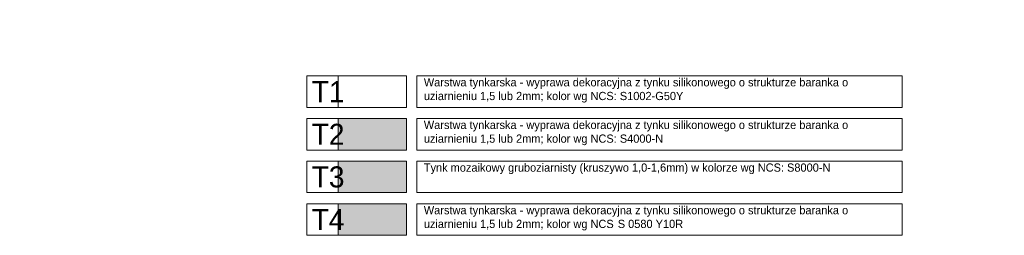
# Model space of a CAD drawing. Header units: millimetres. Extents: x -740 to 33545, y -26688 to 22494.
# Tile 29 of 256: x 1782 to 2861, y 11286 to 11522. Entities that reach past the tile are written whole.
import ezdxf

# ---------------------------------------------------------------- set-up
doc = ezdxf.new("R2010")
doc.units = ezdxf.units.MM
doc.header["$MEASUREMENT"] = 0
doc.layers.add('l.wypełnien', color=252, linetype='Continuous', lineweight=5)
doc.layers.add('wymiarowanie', color=252, linetype='Continuous', lineweight=9)

msp = doc.modelspace()

# ---------------------------------------------------------------- hatches: boundary and pattern name
at = {"layer": 'l.wypełnien'}
msp.add_hatch(color=256, dxfattribs=at).paths.add_polyline_path([(2131.25, 11366.89), (2205.96, 11366.89), (2205.96, 11332.33), (2131.25, 11332.33)])
at = {"layer": 'wymiarowanie'}
for points in [[(2131.25, 11413.57), (2205.96, 11413.57), (2205.96, 11379.01), (2131.25, 11379.01)], [(2131.25, 11320.22), (2205.96, 11320.22), (2205.96, 11285.66), (2131.25, 11285.66)]]:
    msp.add_hatch(color=256, dxfattribs=at).paths.add_polyline_path(points)

# ---------------------------------------------------------------- linework, layer by layer
for points in [[(2096.69, 11460.25), (2131.25, 11460.25), (2131.25, 11425.69), (2096.69, 11425.69), (2096.69, 11460.25)], [(2096.69, 11413.57), (2131.25, 11413.57), (2131.25, 11379.01), (2096.69, 11379.01), (2096.69, 11413.57)], [(2096.69, 11366.89), (2131.25, 11366.89), (2131.25, 11332.33), (2096.69, 11332.33), (2096.69, 11366.89)], [(2096.69, 11320.22), (2131.25, 11320.22), (2131.25, 11285.66), (2096.69, 11285.66), (2096.69, 11320.22)]]:
    msp.add_lwpolyline(points, dxfattribs=at)
for points in [[(2131.25, 11460.25), (2205.96, 11460.25), (2205.96, 11425.69), (2131.25, 11425.69)], [(2217.17, 11460.25), (2748.93, 11460.25), (2748.93, 11425.69), (2217.17, 11425.69)], [(2131.25, 11413.57), (2205.96, 11413.57), (2205.96, 11379.01), (2131.25, 11379.01)], [(2217.17, 11413.57), (2748.93, 11413.57), (2748.93, 11379.01), (2217.17, 11379.01)], [(2131.25, 11366.89), (2205.96, 11366.89), (2205.96, 11332.33), (2131.25, 11332.33)], [(2217.17, 11366.89), (2748.93, 11366.89), (2748.93, 11332.33), (2217.17, 11332.33)], [(2131.25, 11320.22), (2205.96, 11320.22), (2205.96, 11285.66), (2131.25, 11285.66)], [(2217.17, 11320.22), (2748.93, 11320.22), (2748.93, 11285.66), (2217.17, 11285.66)]]:
    msp.add_lwpolyline(points, close=True, dxfattribs=at)

# ---------------------------------------------------------------- texts
at = {"layer": 'wymiarowanie', "attachment_point": 1}
for s, insert, char_height, width in [('\\pi194.78474;{\\fCentury Gothic|b0|i0|c238|p34;Listwa do boniowania osadzana w poziomie gr. 2 cm }', (475.26, 11521.01), 12, 621.5287), ('{\\fCentury Gothic|b0|i0|c238|p34;Warstwa tynkarska - wyprawa dekoracyjna z tynku silikonowego o strukturze baranka }{\\fCentury Gothic|b0|i0|c238|p34;o uziarnieniu 1,5 lub 2mm; kolor wg NCS: S1002-G50Y}', (2224.98, 11457.68), 9, 522.7593), ('{\\fCentury Gothic|b0|i0|c238|p34;T1}', (2102.1, 11454.42), 23.04, 34.56), ('{\\fCentury Gothic|b0|i0|c238|p34;T2}', (2102.1, 11407.74), 23.04, 34.56), ('{\\fCentury Gothic|b0|i0|c238|p34;Warstwa tynkarska - wyprawa dekoracyjna z tynku silikonowego o strukturze baranka }{\\fCentury Gothic|b0|i0|c238|p34;o uziarnieniu 1,5 lub 2mm; kolor wg NCS: S4000-N}', (2224.98, 11411), 9, 522.7593), ('{\\fCentury Gothic|b0|i0|c238|p34;T3}', (2102.1, 11361.07), 23.04, 34.56), ('{\\fCentury Gothic|b0|i0|c238|p34;Tynk mozaikowy gruboziarnisty (kruszywo 1,0-1,6mm) w kolorze wg NCS: S8000-N}', (2224.98, 11364.33), 9, 522.7593), ('{\\fCentury Gothic|b0|i0|c238|p34;Warstwa tynkarska - wyprawa dekoracyjna z tynku silikonowego o strukturze baranka }{\\fCentury Gothic|b0|i0|c238|p34;o uziarnieniu 1,5 lub 2mm; kolor wg NCS}{\\fCentury Gothic|b0|i0|c238|p34;\\H1.33333x; }{\\fCentury Gothic|b0|i0|c238|p34;\\H1.00000x;S 0580 Y10R}', (2224.98, 11317.65), 9, 522.7593), ('{\\fCentury Gothic|b0|i0|c238|p34;T4}', (2102.1, 11314.39), 23.04, 34.56)]:
    msp.add_mtext(s, dxfattribs=dict(at, insert=insert, char_height=char_height, width=width))

doc.saveas('drawing.dxf')
